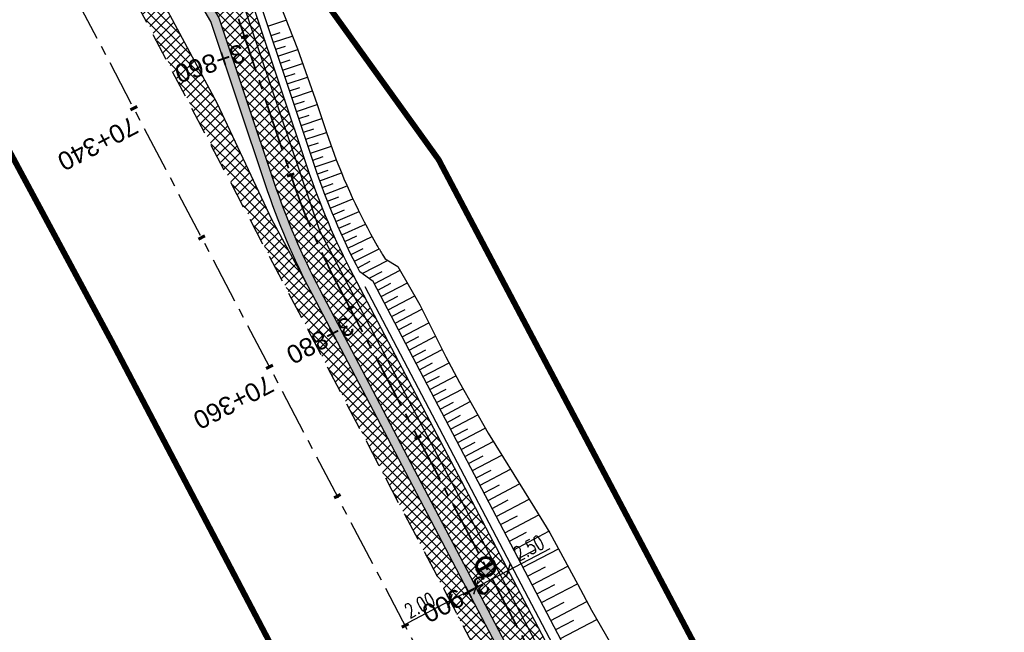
# Model space of a CAD drawing. Header units: metres. Extents: x 7529615 to 7533751, y 5721195 to 5727898.
# Tile 16 of 138: x 7531498 to 7531565, y 5724347 to 5724389. Entities that reach past the tile are written whole.
import ezdxf

# ---------------------------------------------------------------- set-up
doc = ezdxf.new("R2010")
doc.units = ezdxf.units.M
doc.header["$PDMODE"] = 1
doc.header["$PDSIZE"] = 0.3
for name, pattern in [('CENTER', [50.8, 31.75, -6.35, 6.35, -6.35]), ('CENTER2', [28.575, 19.05, -3.175, 3.175, -3.175]), ('HIDDEN', [9.525, 6.35, -3.175])]:
    doc.linetypes.add(name, pattern=pattern)
for name, color, linetype in [('C-DROGI-SYTUACJA-ETYKIETY', 7, 'Continuous'), ('D-hatch-pobocza', 131, 'Continuous'), ('D-pobocza', 60, 'Continuous'), ('D-skarpa', 2, 'Continuous'), ('D-skarpa-kreskowanie', 2, 'Continuous'), ('D-wymiary', 1, 'Continuous')]:
    doc.layers.add(name, color=color, linetype=linetype)
for name, color, linetype, lineweight in [('D-bariera-uliczna-typu-B-01', 1, 'FENCELINE1', 30), ('D-krawędzie', 3, 'Continuous', 30), ('D-obrzeża', 2, 'Continuous', 30), ('D-oś', 2, 'CENTER', 30), ('D-pas-drogowy', 7, 'HIDDEN', 50), ('Sieci-KD-proj', 4, 'KANDESZCZ_X2', 30)]:
    doc.layers.add(name, color=color, linetype=linetype, lineweight=lineweight)
doc.layers.add('D-hatch-ciag-pieszo-rowerowy', color=7, linetype='Continuous', lineweight=13, true_color=0xff9f80)
doc.layers.add('D-ścieki', color=7, linetype='Continuous', lineweight=30, true_color=0x0544ff)
doc.layers.add('poprzeczki', color=7, linetype='Continuous', true_color=0x0000c7)
doc.styles.add('DIMTEXT', font='simplex.shx', dxfattribs={"width": 0.7})
doc.styles.get("Standard").update_dxf_attribs({"font": 'arial.ttf'})
doc.linetypes.add('FENCELINE1', pattern='A,6.35,-2.54,[133,ltypeshp.shx,S=2.54,R=0,X=-2.54,Y=0],-2.54,25.4', length=36.83)
doc.linetypes.add('KANDESZCZ_X2', pattern='A,4.366477,-0.326302,["kd",DIMTEXT,S=1.28,R=0,X=0,Y=-0.405864],-2.036296,4.465198', length=11.194273)
doc.dimstyles.new('500', dxfattribs={"dimtxt": 1, "dimasz": 0.7, "dimexe": 0.2, "dimexo": 0.5, "dimgap": 0.2, "dimtad": 1, "dimrnd": 0.005, "dimzin": 0, "dimdsep": 46, "dimtxsty": 'DIMTEXT', "dimblk": 'ARCHTICK', "dimcen": 0, "dimclrd": 256, "dimclre": 256, "dimclrt": 2, "dimadec": 5, "dimazin": 0, "dimtfac": 1, "dimtofl": 0, "dimtmove": 0, "dimatfit": 3, "dimfxl": 1, "dimtolj": 1, "dimtzin": 0, "dimlwd": -1, "dimlwe": -1, "dimarcsym": 0})
pattern_1 = [(45, (0, 0), (-0.33675960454, 0.33675960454), []), (135, (0, 0), (-0.33675960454, -0.33675960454), [])]

# ---------------------------------------------------------------- blocks, each defined once
blk = doc.blocks.new('AeccTickLine')
at = {"color": 0, "linetype": 'ByBlock', "lineweight": -2}
blk.add_line((0, 1), (0, -1), dxfattribs=at)
blk = doc.blocks.new('_ArchTick')
at = {"color": 0, "linetype": 'ByBlock', "const_width": 0.15}
blk.add_lwpolyline([(-0.5, -0.5), (0.5, 0.5)], dxfattribs=at)
blk = doc.blocks.new('*D84')
at = {"layer": 'D-wymiary', "transparency": 16777216}
for p, q in [((7531528.869, 5724350.093), (7531527.098, 5724349.164)), ((7531526.866, 5724349.607), (7531527.005, 5724349.341)), ((7531529.102, 5724349.65), (7531528.962, 5724349.916)), ((7531527.098, 5724349.164), (7531524.234, 5724347.663))]:
    blk.add_line(p, q, dxfattribs=at)
at = {"layer": 'Defpoints', "color": 0, "transparency": 16777216}
for p in [(7531528.869, 5724350.093), (7531527.098, 5724349.164), (7531527.098, 5724349.164)]:
    blk.add_point(p, dxfattribs=at)
at = {"layer": 'D-wymiary', "transparency": 16777216, "xscale": 0.6999999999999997, "yscale": 0.6999999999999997, "zscale": 0.6999999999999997}
for p, rotation in [((7531528.869, 5724350.093), 27.6662556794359), ((7531527.098, 5724349.164), 207.6662556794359)]:
    blk.add_blockref('_ArchTick', p, dxfattribs=dict(at, rotation=rotation))
at = {"layer": 'D-wymiary', "color": 2, "transparency": 16777216, "insert": (7531525.031, 5724348.871), "char_height": 1, "attachment_point": 5, "rotation": 27.66626, "style": 'DIMTEXT'}
blk.add_mtext('\\A1;2.00', dxfattribs=at)
blk = doc.blocks.new('*D91')
at = {"layer": 'D-wymiary', "linetype": 'ByBlock', "transparency": 16777216}
for p, q in [((7531531.082, 5724351.253), (7531533.946, 5724352.754)), ((7531530.85, 5724351.696), (7531530.989, 5724351.43)), ((7531528.869, 5724350.093), (7531531.082, 5724351.253)), ((7531528.637, 5724350.536), (7531528.777, 5724350.27))]:
    blk.add_line(p, q, dxfattribs=at)
at = {"layer": 'Defpoints', "color": 0, "linetype": 'ByBlock', "transparency": 16777216}
for p in [(7531531.082, 5724351.253), (7531531.082, 5724351.253), (7531528.869, 5724350.093)]:
    blk.add_point(p, dxfattribs=at)
at = {"layer": 'D-wymiary', "linetype": 'ByBlock', "transparency": 16777216, "xscale": 0.6999999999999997, "yscale": 0.6999999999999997, "zscale": 0.6999999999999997}
for p, rotation in [((7531531.082, 5724351.253), 27.66625576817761), ((7531528.869, 5724350.093), 207.6662557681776)]:
    blk.add_blockref('_ArchTick', p, dxfattribs=dict(at, rotation=rotation))
at = {"layer": 'D-wymiary', "color": 2, "linetype": 'ByBlock', "transparency": 16777216, "insert": (7531532.499, 5724352.786), "char_height": 1, "attachment_point": 5, "rotation": 27.66626, "style": 'DIMTEXT'}
blk.add_mtext('\\A1;2.50', dxfattribs=at)
blk = doc.blocks.new('kilometraz')
at = {"linetype": 'ByBlock', "lineweight": -2}
blk.add_hatch(color=0, dxfattribs=at).paths.add_polyline_path([(0, -0.28125, 0.41421356), (0.28125, 0, 0.41421356), (0, 0.28125)])
at = {"color": 0, "linetype": 'ByBlock', "lineweight": -2}
blk.add_line((0, 0.28125), (0, -0.28125), dxfattribs=at)
blk.add_circle((0, 0), 0.28125, dxfattribs=at)

msp = doc.modelspace()

# ---------------------------------------------------------------- hatches: boundary and pattern name
at = {"layer": 'D-hatch-ciag-pieszo-rowerowy'}
h = msp.add_hatch(dxfattribs=at)
h.set_pattern_fill('ANSI37', color=256, scale=0.15, style=0)
h.set_pattern_definition(pattern_1)
h.paths.add_polyline_path([(7531507.672, 5724401.833), (7531507.602, 5724401.967), (7531506.465, 5724401.411, -0.026993), (7531508.586, 5724396.451), (7531511.248, 5724389.164), (7531511.283, 5724389.104), (7531511.984, 5724387.008), (7531513.2, 5724387.313), (7531510.812, 5724394.46, 0.040139)])
h.paths.add_polyline_path([(7531508.825, 5724402.325), (7531508.725, 5724402.516), (7531507.602, 5724401.967), (7531507.672, 5724401.833, -0.040139), (7531510.812, 5724394.46), (7531513.2, 5724387.313), (7531514.416, 5724387.618), (7531511.966, 5724394.951, 0.040139)])
h = msp.add_hatch(dxfattribs=at)
h.set_pattern_fill('ANSI37', color=256, scale=0.15, style=0)
h.set_pattern_definition(pattern_1)
edge = h.paths.add_edge_path()
edge.add_line((7531514.416, 5724387.618), (7531511.984, 5724387.008))
edge.add_line((7531511.984, 5724387.008), (7531515.043, 5724377.85))
edge.add_arc((7531562.467, 5724393.692), 50, 198.47212, 207.66626)
edge.add_line((7531518.183, 5724370.476), (7531533.762, 5724340.761))
edge.add_line((7531533.762, 5724340.761), (7531558.998, 5724292.587))
edge.add_line((7531558.998, 5724292.587), (7531560.262, 5724290.176))
edge.add_line((7531560.262, 5724290.176), (7531563.059, 5724290.221))
edge.add_line((7531563.059, 5724290.221), (7531559.089, 5724297.795))
edge.add_line((7531559.089, 5724297.795), (7531533.853, 5724345.969))
edge.add_line((7531533.853, 5724345.969), (7531520.494, 5724371.45))
edge.add_arc((7531564.777, 5724394.666), 50, 198.47212, 207.66626, ccw=False)
edge.add_line((7531517.353, 5724378.824), (7531514.416, 5724387.618))
at = {"layer": 'D-hatch-pobocza'}
h = msp.add_hatch(dxfattribs=at)
h.set_pattern_fill('ANSI37', color=256, scale=0.15, style=0)
h.set_pattern_definition(pattern_1)
h.paths.add_polyline_path([(7531488.16, 5724427.12), (7531481.151, 5724441.172), (7531479.925, 5724439.394), (7531491.8, 5724416.76), (7531516.435, 5724369.562), (7531517.652, 5724370.198), (7531514.91, 5724375.29), (7531511.16, 5724383.25), (7531499.95, 5724404.19)])
h = msp.add_hatch(dxfattribs=at)
h.set_pattern_fill('ANSI37', color=256, scale=0.15, style=0)
h.set_pattern_definition(pattern_1)
h.paths.add_polyline_path([(7531607.892, 5724199.075, -0.042427), (7531605.1, 5724203.443), (7531592.615, 5724227.198), (7531571.091, 5724268.227), (7531558.467, 5724292.309), (7531533.23, 5724340.483), (7531517.652, 5724370.198), (7531516.435, 5724369.562), (7531531.9, 5724339.933), (7531557.227, 5724291.659), (7531569.852, 5724267.577), (7531591.376, 5724226.548), (7531608.842, 5724193.313), (7531611.312, 5724194.609)])
at = {"layer": 'D-ścieki', "linetype": 'ByBlock', "true_color": 0x00cccc}
h = msp.add_hatch(color=132, dxfattribs=at)
edge = h.paths.add_edge_path()
edge.add_line((7531611.374, 5724194.527), (7531611.851, 5724194.892))
edge.add_line((7531611.851, 5724194.892), (7531608.368, 5724199.44))
edge.add_arc((7531632.187, 5724217.679), 30, 207.7246, 217.44239, ccw=False)
edge.add_line((7531605.631, 5724203.722), (7531593.147, 5724227.477))
edge.add_line((7531593.147, 5724227.477), (7531571.623, 5724268.506))
edge.add_line((7531571.623, 5724268.506), (7531558.998, 5724292.587))
edge.add_line((7531558.998, 5724292.587), (7531533.762, 5724340.761))
edge.add_line((7531533.762, 5724340.761), (7531518.183, 5724370.476))
edge.add_arc((7531562.467, 5724393.692), 50, 198.47212, 207.66626, ccw=False)
edge.add_line((7531515.043, 5724377.85), (7531511.283, 5724389.104))
edge.add_line((7531511.283, 5724389.104), (7531506.47, 5724397.337))
edge.add_line((7531506.47, 5724397.337), (7531505.952, 5724397.035))
edge.add_line((7531505.952, 5724397.035), (7531510.734, 5724388.855))
edge.add_line((7531510.734, 5724388.855), (7531514.474, 5724377.66))
edge.add_arc((7531562.467, 5724393.692), 50.6, 198.47212, 207.66626)
edge.add_line((7531517.652, 5724370.198), (7531533.23, 5724340.483))
edge.add_line((7531533.23, 5724340.483), (7531558.467, 5724292.309))
edge.add_line((7531558.467, 5724292.309), (7531571.091, 5724268.227))
edge.add_line((7531571.091, 5724268.227), (7531592.615, 5724227.198))
edge.add_line((7531592.615, 5724227.198), (7531605.1, 5724203.443))
edge.add_arc((7531632.187, 5724217.679), 30.6, 207.7246, 217.44239)
edge.add_line((7531607.892, 5724199.075), (7531611.374, 5724194.527))

# ---------------------------------------------------------------- linework, layer by layer
at = {"layer": 'D-bariera-uliczna-typu-B-01', "color": 160, "ltscale": 0.1, "true_color": 0x3d3dff, "flags": 128}
msp.add_lwpolyline([(7531615.097, 5724196.614), (7531608.507, 5724205.22, -0.042427), (7531606.031, 5724209.095), (7531593.546, 5724232.85), (7531572.023, 5724273.877), (7531559.399, 5724297.958), (7531534.163, 5724346.131), (7531521.292, 5724370.681)], format="xyb", dxfattribs=at)
at = {"layer": 'D-krawędzie', "linetype": 'HIDDEN', "ltscale": 0.3, "flags": 128}
msp.add_lwpolyline([(7530572.01, 5726166.06), (7530620.381, 5726072.761), (7530641.555, 5726032.008), (7530660.961, 5725995.07), (7530689.128, 5725941.54), (7530707.336, 5725907.032), (7530725.256, 5725873.093), (7530743.97, 5725837.654), (7530770.527, 5725787.119), (7530787.864, 5725754.267), (7530809.898, 5725712.542), (7530824.739, 5725684.389), (7530840.856, 5725653.693), (7530860.675, 5725616.154), (7530865.283, 5725607.394), (7530878.05, 5725583.08), (7530918.172, 5725507.178), (7530950.163, 5725446.305), (7530993.419, 5725364.265), (7531022.766, 5725308.719), (7531053.81, 5725249.872), (7531081.166, 5725197.875), (7531103.902, 5725154.541), (7531128.123, 5725108.448), (7531149.3, 5725068.25), (7531167.38, 5725033.767), (7531197.165, 5724976.988), (7531228.151, 5724918.034), (7531253.153, 5724870.491), (7531286.796, 5724806.654), (7531306.74, 5724768.665), (7531335.094, 5724714.652), (7531357.319, 5724672.439), (7531373.645, 5724641.454), (7531392.162, 5724605.999), (7531418.48, 5724555.853), (7531439.727, 5724515.582), (7531468.399, 5724461.077), (7531491.782, 5724416.528), (7531531.99, 5724339.833), (7531557.227, 5724291.659), (7531569.852, 5724267.577), (7531591.376, 5724226.548), (7531610.004, 5724191.103), (7531616.883, 5724177.999), (7531629.985, 5724153.025), (7531641.007, 5724132.022), (7531664.906, 5724087.617), (7531677.644, 5724064.786), (7531683.112, 5724054.988), (7531686.753, 5724048.18), (7531695.448, 5724031.697), (7531703.749, 5724015.917), (7531709.214, 5724005.514), (7531719.389, 5723986.147), (7531726.295, 5723973), (7531732.741, 5723960.736), (7531735.13, 5723956.19)], dxfattribs=at)
at = {"layer": 'D-obrzeża'}
msp.add_lwpolyline([(7531614.794, 5724196.436), (7531608.229, 5724205.007, -0.042427), (7531605.721, 5724208.932), (7531593.236, 5724232.687), (7531571.713, 5724273.715), (7531559.089, 5724297.795), (7531533.853, 5724345.969), (7531520.494, 5724371.45, -0.040139), (7531517.353, 5724378.824), (7531511.966, 5724394.951, 0.040139), (7531508.825, 5724402.325), (7531499.308, 5724420.478), (7531486.379, 5724445.112)], format="xyb", dxfattribs=at)
at = {"layer": 'D-oś', "linetype": 'CENTER2', "lineweight": 35, "ltscale": 0.2}
msp.add_lwpolyline([(7531474.816, 5724464.452), (7531498.201, 5724419.897), (7531507.672, 5724401.833), (7531507.672, 5724401.833), (7531507.672, 5724401.833, -0.040139), (7531510.812, 5724394.46), (7531516.196, 5724378.341, 0.040139), (7531519.337, 5724370.968), (7531605.616, 5724206.442, 0.042652), (7531608.366, 5724202.136), (7531614.257, 5724194.443, -0.042592), (7531617.003, 5724190.143)], format="xyb", dxfattribs=at)
at = {"layer": 'D-oś', "ltscale": 0.1}
msp.add_lwpolyline([(7531812.381, 5723798.617), (7531655.397, 5724097.9), (7531637.916, 5724130.379), (7531626.886, 5724151.399), (7531613.784, 5724176.372), (7531606.906, 5724189.475), (7531588.276, 5724224.922), (7531566.752, 5724265.952), (7531554.126, 5724290.035), (7531528.89, 5724338.207), (7531488.683, 5724414.901), (7531465.302, 5724459.448)], dxfattribs=at)
at = {"layer": 'D-pas-drogowy', "ltscale": 0.2, "flags": 128}
msp.add_lwpolyline([(7531633.019, 5724182.834, 0.4, 0.4, 0), (7531617.559, 5724211.608, 0.4, 0.4, 0), (7531566.784, 5724302.736, 0.4, 0.4, 0), (7531538.419, 5724356.47, 0.4, 0.4, 0), (7531526.32, 5724379.39, 0.4, 0.4, 0), (7531516.102, 5724393.607, 0.4, 0.4, 0.001485), (7531513.78, 5724396.838, 0.4, 0.4, 0), (7531501.87, 5724413.41, 0.4, 0.4, 0), (7531474.926, 5724464.508, 0.4, 0.4, 0), (7531446.2, 5724518.992, 0.4, 0.4, 0), (7531424.962, 5724559.262, 0.4, 0.4, 0), (7531398.444, 5724609.566, 0.4, 0.4, 0), (7531379.647, 5724645.216, 0.4, 0.4, 0), (7531365.23, 5724672.56, 0.4, 0.4, 0), (7531341.306, 5724717.915, 0.4, 0.4, 0), (7531312.9, 5724771.789, 0.4, 0.4, 0), (7531292.591, 5724810.307, 0.4, 0.4, 0), (7531259.392, 5724873.271, 0.4, 0.4, 0), (7531233.74, 5724921.923, 0.4, 0.4, 0), (7531203.073, 5724980.092, 0.4, 0.4, 0), (7531173.471, 5725036.225, 0.4, 0.4, 0), (7531168.27, 5725046.09, 0.4, 0.4, 0), (7531172.29, 5725062.58, 0.4, 0.4, 0), (7531166.31, 5725074.58, 0.4, 0.4, 0), (7531150.32, 5725079.6, 0.4, 0.4, 0), (7531141.5, 5725096.43, 0.4, 0.4, 0), (7531109.312, 5725157.814, 0.4, 0.4, 0), (7531086.641, 5725201.048, 0.4, 0.4, 0), (7531059.198, 5725253.384, 0.4, 0.4, 0), (7531028.207, 5725312.489, 0.4, 0.4, 0), (7530999.105, 5725367.99, 0.4, 0.4, 0), (7530956.248, 5725449.725, 0.4, 0.4, 0), (7530924.398, 5725510.464, 0.4, 0.4, 0), (7530897.51, 5725561.74, 0.4, 0.4, 0), (7530894.46, 5725566.14, 0.4, 0.4, 0), (7530892.16, 5725570.49, 0.4, 0.4, 0), (7530869.363, 5725613.307, 0.4, 0.4, 0), (7530861.694, 5725627.705, 0.4, 0.4, 0), (7530852.74, 5725644.52, 0.4, 0.4, 0), (7530831.51, 5725684.2, 0.4, 0.4, 0), (7530811.13, 5725722.52, 0.4, 0.4, 0), (7530792.348, 5725757.941, 0.4, 0.4, 0), (7530768.03, 5725803.8, 0.4, 0.4, 0), (7530748.769, 5725840.179, 0.4, 0.4, 0), (7530727.7, 5725879.97, 0.4, 0.4, 0), (7530712.098, 5725909.545, 0.4, 0.4, 0), (7530693.644, 5725944.645, 0.4, 0.4, 0), (7530665.702, 5725997.539, 0.4, 0.4, 0), (7530641.76, 5726042.88, 0.4, 0.4, 0), (7530616.5, 5726091.48, 0.4, 0.4, 0), (7530604.628, 5726114.32, 0.4, 0.4, -0.007763), (7530602.5, 5726118.43, 0.4, 0.4, 0), (7530603.992, 5726123.395, 0.4, 0.4, 0), (7530606.53, 5726131.84, 0.4, 0.4, 0), (7530603.27, 5726136.83, 0.4, 0.4, 0), (7530593.776, 5726151.369, 0.4, 0.4, 0), (7530590.203, 5726156.84, 0.4, 0.4, 0), (7530583.3, 5726167.41, 0.4, 0.4, 0), (7530580.578, 5726170.428, 0.4, 0.4, 0), (7530575.85, 5726175.67, 0.4, 0.4, 0), (7530569.01, 5726186.66, 0.4, 0.4, 0), (7530562.555, 5726199.189, 0.4, 0.4, 0), (7530555.67, 5726211.39, 0.4, 0.4, 0), (7530548.29, 5726224.23, 0.4, 0.4, 0), (7530540.58, 5726237.71, 0.4, 0.4, 0), (7530532.68, 5726252.65, 0.4, 0.4, 0), (7530524.06, 5726269.35, 0.4, 0.4, 0), (7530502.82, 5726309.91, 0.4, 0.4, 0), (7530488.83, 5726336.63, 0.4, 0.4, 0), (7530466.03, 5726380.16, 0.4, 0.4, 0), (7530438.47, 5726432.77, 0.4, 0.4, 0), (7530424.53, 5726459.09, 0.4, 0.4, 0), (7530401.63, 5726502.97, 0.4, 0.4, 0), (7530383.38, 5726538.06, 0.4, 0.4, 0), (7530353.97, 5726593.52, 0.4, 0.4, 0), (7530338.47, 5726622.74, 0.4, 0.4, 0), (7530322.01, 5726653.88, 0.4, 0.4, 0), (7530297.54, 5726700.33, 0.4, 0.4, 0), (7530287.38, 5726719.6, 0.4, 0.4, 0), (7530285.95, 5726722.316, 0.4, 0.4, 0), (7530280.26, 5726733.12, 0.4, 0.4, 0), (7530266.73, 5726758.74, 0.4, 0.4, 0), (7530260.42, 5726770.47, 0.4, 0.4, 0), (7530253.25, 5726783.82, 0.4, 0.4, 0), (7530244.95, 5726799.33, 0.4, 0.4, 0), (7530239.39, 5726808.49, 0.4, 0.4, 0), (7530238.29, 5726807.9, 0.4, 0.4, 0), (7530218.11, 5726850.67, 0.4, 0.4, 0), (7530175.907, 5726928.168, 0.4, 0.4, 0), (7530096.68, 5727076.15, 0.4, 0.4, 0), (7530094.68, 5727079.89, 0.4, 0.4, 0), (7530064.597, 5727135.523, 0.4, 0.4, 0), (7530046.731, 5727168.892, 0.4, 0.4, 0), (7530025.803, 5727208.461, 0.4, 0.4, 0), (7530012.847, 5727232.979, 0.4, 0.4, 0), (7529994.15, 5727268.45, 0.4, 0.4, 0), (7529981.671, 5727291.93, 0.4, 0.4, 0), (7529949.89, 5727351.73, 0.4, 0.4, 0), (7529924.75, 5727399.03, 0.4, 0.4, 0), (7529915.516, 5727417.1, 0.4, 0.4, 0), (7529885.83, 5727475.19, 0.4, 0.4, 0), (7529862.56, 5727519.97, 0.4, 0.4, 0), (7529852.985, 5727538.191, 0.4, 0.4, 0), (7529836.513, 5727569.511, 0.4, 0.4, 0), (7529815.369, 5727609.141, 0.4, 0.4, 0), (7529792.795, 5727651.247, 0.4, 0.4, 0), (7529774.199, 5727685.858, 0.4, 0.4, 0), (7529746.966, 5727736.059, 0.4, 0.4, 0), (7529733.92, 5727757.62, 0.4, 0.4, 0), (7529708.607, 5727806.389, 0.4, 0.4, 0), (7529688.492, 5727796.345, 0.4, 0.4, 0), (7529723.55, 5727729.88, 0.4, 0.4, 0), (7529725.42, 5727730.2, 0.4, 0.4, 0), (7529735.38, 5727711.28, 0.4, 0.4, 0), (7529739.21, 5727707.77, 0.4, 0.4, 0), (7529753.31, 5727681.13, 0.4, 0.4, 0), (7529755.178, 5727682.114, 0.4, 0.4, 0), (7529792.102, 5727611.923, 0.4, 0.4, 0), (7529811.741, 5727574.662, 0.4, 0.4, 0), (7529835.194, 5727530.193, 0.4, 0.4, 0), (7529857.56, 5727487.787, 0.4, 0.4, 0), (7529875.155, 5727454.426, 0.4, 0.4, 0), (7529890.63, 5727425.131, 0.4, 0.4, 0), (7529900.671, 5727406.159, 0.4, 0.4, 0), (7529953.284, 5727306.747, 0.4, 0.4, 0), (7529983.208, 5727250.207, 0.4, 0.4, 0), (7530015.379, 5727189.42, 0.4, 0.4, 0), (7530062.319, 5727099.625, 0.4, 0.4, 0), (7530100.06, 5727027.16, 0.4, 0.4, 0), (7530105.06, 5727018.32, 0.4, 0.4, 0), (7530143.175, 5726945.066, 0.4, 0.4, 0), (7530170.547, 5726892.961, 0.4, 0.4, 0), (7530195.92, 5726850.75, 0.4, 0.4, 0), (7530194.71, 5726849.15, 0.4, 0.4, 0), (7530197.22, 5726845.06, 0.4, 0.4, 0), (7530254.03, 5726738.21, 0.4, 0.4, 0), (7530261.371, 5726724.163, 0.4, 0.4, 0), (7530281.54, 5726685.57, 0.4, 0.4, 0), (7530289.214, 5726671.967, 0.4, 0.4, 0), (7530300.51, 5726651.778, 0.4, 0.4, 0), (7530303.939, 5726645.168, 0.4, 0.4, 0), (7530334.708, 5726583.665, 0.4, 0.4, 0), (7530397.759, 5726458.5, 0.4, 0.4, 0), (7530450.41, 5726357.28, 0.4, 0.4, 0), (7530482.4, 5726303.41, 0.4, 0.4, 0), (7530483.688, 5726301.003, 0.4, 0.4, 0), (7530491.35, 5726283.94, 0.4, 0.4, 0), (7530512.67, 5726243.78, 0.4, 0.4, 0), (7530529.43, 5726209.46, 0.4, 0.4, 0), (7530571.29, 5726130.56, 0.4, 0.4, 0), (7530581.28, 5726107.21, 0.4, 0.4, 0), (7530591.16, 5726088.44, 0.4, 0.4, 0), (7530597.42, 5726080.68, 0.4, 0.4, 0), (7530607.21, 5726063.51, 0.4, 0.4, 0), (7530610.82, 5726061.93, 0.4, 0.4, 0), (7530634.935, 5726016.147, 0.4, 0.4, 0), (7530642.914, 5726001.078, 0.4, 0.4, 0), (7530695.12, 5725902.09, 0.4, 0.4, 0), (7530708.718, 5725876.303, 0.4, 0.4, 0), (7530755.54, 5725787.51, 0.4, 0.4, 0), (7530802.56, 5725694.925, 0.4, 0.4, 0), (7530840.085, 5725624.059, 0.4, 0.4, 0), (7530865.243, 5725577.494, 0.4, 0.4, 0), (7530914.557, 5725484.684, 0.4, 0.4, 0), (7530964.182, 5725390.836, 0.4, 0.4, 0), (7531008.007, 5725307.954, 0.4, 0.4, 0), (7531059.253, 5725211.041, 0.4, 0.4, 0), (7531127.66, 5725081.67, 0.4, 0.4, 0), (7531345.12, 5724669.94, 0.4, 0.4, 0), (7531388.464, 5724586.93, 0.4, 0.4, 0), (7531412.35, 5724541.183, 0.4, 0.4, 0), (7531482.09, 5724407.62, 0.4, 0.4, 0), (7531504.02, 5724366.79, 0.4, 0.4, 0), (7531519.374, 5724337.52, 0.4, 0.4, 0), (7531563.749, 5724252.932, 0.4, 0.4, 0), (7531602.175, 5724179.681, 0.4, 0.4, 0), (7531619.177, 5724147.204, 0.4, 0.4, 0), (7531625.038, 5724135.635, 0.4, 0.4, 0), (7531656.796, 5724073.316, 0.4, 0.4, 0), (7531675.12, 5724037.36, 0.4, 0.4, 0), (7531682.71, 5724022.92, 0.4, 0.4, 0), (7531705.565, 5723979.811, 0.4, 0.4, 0), (7531736.606, 5723921.262, 0.4, 0.4, 0), (7531750.46, 5723895.13, 0.4, 0.4, 0), (7531740.77, 5723886.56, 0.4, 0.4, 0), (7531732.86, 5723885, 0.4, 0.4, 0), (7531722.18, 5723887.77, 0.4, 0.4, 0), (7531729.87, 5723862.17, 0.4, 0.4, 0), (7531742.92, 5723861.93, 0.4, 0.4, 0), (7531763.71, 5723859.52, 0.4, 0.4, 0), (7531768.42, 5723854.12, 0.4, 0.4, 0), (7531787.42, 5723817.97, 0.4, 0.4, 0), (7531795.57, 5723809.82, 0.4, 0.4, 0), (7531816.347, 5723819.85, 0.4, 0.4, 0), (7531816.347, 5723819.85, 0.4, 0.4, 0), (7531805.06, 5723843.23, 0.4, 0.4, 0), (7531803.61, 5723886.23, 0.4, 0.4, 0), (7531803.61, 5723886.23, 0.4, 0.4, 0), (7531780.08, 5723929.25, 0.4, 0.4, 0), (7531758.69, 5723936.76, 0.4, 0.4, 0), (7531749.359, 5723946.412, 0.4, 0.4, 0), (7531742.71, 5723953.29, 0.4, 0.4, 0), (7531735.177, 5723967.878, 0.4, 0.4, 0), (7531722.37, 5723992.68, 0.4, 0.4, 0), (7531705.042, 5724030.886, 0.4, 0.4, 0), (7531699.47, 5724043.17, 0.4, 0.4, 0), (7531692.69, 5724058.11, 0.4, 0.4, 0), (7531679.672, 5724084.017, 0.4, 0.4, 0), (7531674.55, 5724094.21, 0.4, 0.4, 0), (7531666.633, 5724114.003, 0.4, 0.4, 0), (7531649, 5724153.82, 0.4, 0.4, 0), (7531641.49, 5724149.34, 0.4, 0.4, 0), (7531626.04, 5724179.34, 0.4, 0.4, 0), (7531633.03, 5724182.84, 0, 0, 0)], format="xyseb", dxfattribs=at)
at = {"layer": 'D-pobocza'}
for points in [[(7531520.919, 5724371.716, -0.039945), (7531517.828, 5724378.982), (7531512.427, 5724395.148, 0.040139), (7531509.287, 5724402.521), (7531499.751, 5724420.71), (7531486.841, 5724445.307)], [(7531615.639, 5724196.975), (7531609.023, 5724205.615, -0.042427), (7531606.606, 5724209.398), (7531594.121, 5724233.152), (7531572.599, 5724274.179), (7531559.975, 5724298.259), (7531534.738, 5724346.433), (7531521.841, 5724371.034), (7531520.919, 5724371.716)]]:
    msp.add_lwpolyline(points, format="xyb", dxfattribs=at)
msp.add_lwpolyline([(7531517.652, 5724370.198), (7531514.91, 5724375.29), (7531511.16, 5724383.25), (7531499.95, 5724404.19), (7531488.16, 5724427.12), (7531481.151, 5724441.172)], dxfattribs=at)
at = {"layer": 'D-skarpa', "linetype": 'Continuous'}
msp.add_lwpolyline([(7531515.519, 5724389.886), (7531516.657, 5724386.986), (7531517.345, 5724385.044), (7531518.006, 5724383.156), (7531518.64, 5724381.259), (7531519.313, 5724379.381), (7531519.486, 5724378.941), (7531519.661, 5724378.508), (7531519.841, 5724378.077), (7531520.026, 5724377.648), (7531520.214, 5724377.221), (7531520.407, 5724376.797), (7531520.606, 5724376.375), (7531520.81, 5724375.956), (7531521.018, 5724375.539), (7531521.23, 5724375.124), (7531521.447, 5724374.712), (7531521.667, 5724374.303), (7531521.892, 5724373.896), (7531522.121, 5724373.492, 0.004157), (7531522.499, 5724372.844, 0.004157)], format="xyb", dxfattribs=at)
msp.add_lwpolyline([(7531522.499, 5724372.844), (7531522.649, 5724372.603), (7531523.537, 5724372.079), (7531525.028, 5724369.456), (7531526.824, 5724365.875), (7531527.755, 5724364.119), (7531529.713, 5724360.648), (7531530.763, 5724358.953), (7531532.886, 5724355.548), (7531533.939, 5724353.824), (7531535.841, 5724350.29), (7531536.79, 5724348.537), (7531539.777, 5724343.339), (7531540.795, 5724341.619), (7531543.864, 5724336.453), (7531544.886, 5724334.732), (7531546.821, 5724331.477), (7531547.977, 5724329.569), (7531548.94, 5724327.797), (7531549.861, 5724326.027), (7531550.841, 5724324.299), (7531551.864, 5724322.586), (7531552.904, 5724320.878), (7531554.822, 5724317.789)], dxfattribs=at)
at = {"layer": 'D-skarpa-kreskowanie', "linetype": 'Continuous'}
for p, q in [((7531514.636, 5724388.537, 109.696), (7531515.855, 5724388.944, 108.839)), ((7531514.848, 5724387.9, 109.715), (7531515.476, 5724388.11, 109.273)), ((7531515.007, 5724387.426, 109.729), (7531516.296, 5724387.857, 108.823)), ((7531515.165, 5724386.952, 109.743), (7531515.827, 5724387.173, 109.278)), ((7531515.324, 5724386.477, 109.758), (7531516.678, 5724386.93, 108.806)), ((7531515.482, 5724386.003, 109.772), (7531516.163, 5724386.231, 109.293)), ((7531515.641, 5724385.529, 109.786), (7531517.011, 5724385.987, 108.823)), ((7531515.799, 5724385.055, 109.8), (7531516.489, 5724385.285, 109.316)), ((7531515.957, 5724384.58, 109.815), (7531517.345, 5724385.044, 108.839)), ((7531516.116, 5724384.106, 109.829), (7531516.813, 5724384.339, 109.339)), ((7531516.274, 5724383.632, 109.843), (7531517.676, 5724384.1, 108.858)), ((7531516.433, 5724383.158, 109.857), (7531517.137, 5724383.393, 109.362)), ((7531516.591, 5724382.683, 109.872), (7531518.006, 5724383.156, 108.877)), ((7531516.749, 5724382.209, 109.886), (7531517.457, 5724382.446, 109.389)), ((7531516.908, 5724381.735, 109.9), (7531518.323, 5724382.208, 108.906)), ((7531517.066, 5724381.261, 109.915), (7531517.774, 5724381.497, 109.417)), ((7531517.225, 5724380.786, 109.929), (7531518.64, 5724381.259, 108.934)), ((7531517.383, 5724380.312, 109.943), (7531518.096, 5724380.55, 109.442)), ((7531517.542, 5724379.838, 109.957), (7531518.977, 5724380.318, 108.948)), ((7531517.7, 5724379.364, 109.972), (7531518.423, 5724379.605, 109.463)), ((7531517.858, 5724378.889, 109.986), (7531519.315, 5724379.376, 108.962)), ((7531518.019, 5724378.416, 110.001), (7531518.756, 5724378.671, 109.481)), ((7531518.185, 5724377.944, 110.016), (7531519.675, 5724378.477, 108.961)), ((7531518.356, 5724377.475, 110.03), (7531519.109, 5724377.752, 109.495)), ((7531518.532, 5724377.006, 110.045), (7531520.053, 5724377.586, 108.96)), ((7531518.712, 5724376.54, 110.06), (7531519.481, 5724376.842, 109.509)), ((7531518.898, 5724376.076, 110.075), (7531520.451, 5724376.705, 108.958)), ((7531519.088, 5724375.613, 110.089), (7531519.873, 5724375.941, 109.522)), ((7531519.283, 5724375.153, 110.104), (7531520.87, 5724375.834, 108.952)), ((7531519.482, 5724374.694, 110.119), (7531520.285, 5724375.049, 109.534)), ((7531519.686, 5724374.238, 110.134), (7531521.309, 5724374.975, 108.946)), ((7531519.896, 5724373.784, 110.149), (7531520.715, 5724374.166, 109.546)), ((7531520.109, 5724373.332, 110.163), (7531521.765, 5724374.125, 108.939)), ((7531520.328, 5724372.882, 110.178), (7531521.164, 5724373.294, 109.557)), ((7531520.551, 5724372.435, 110.193), (7531522.239, 5724373.287, 108.932)), ((7531520.778, 5724371.989, 110.208), (7531521.631, 5724372.431, 109.568)), ((7531521.093, 5724371.587), (7531522.817, 5724372.491, -1.298)), ((7531521.571, 5724371.276), (7531522.445, 5724371.734, -0.658)), ((7531521.915, 5724370.892), (7531523.688, 5724371.821, -1.334)), ((7531522.38, 5724370.006), (7531524.193, 5724370.956, -1.365)), ((7531522.148, 5724370.449, 0.014), (7531523.046, 5724370.92, -0.662)), ((7531522.618, 5724369.552, 0.015), (7531523.53, 5724370.031, -0.672)), ((7531522.855, 5724369.099, 0.029), (7531524.69, 5724370.061, -1.352)), ((7531523.096, 5724368.641, 0.044), (7531524.019, 5724369.125, -0.651)), ((7531523.336, 5724368.182, 0.059), (7531525.18, 5724369.149, -1.329)), ((7531523.578, 5724367.721, 0.074), (7531524.496, 5724368.202, -0.617)), ((7531523.82, 5724367.26, 0.089), (7531525.647, 5724368.218, -1.287)), ((7531524.059, 5724366.803, 0.103), (7531524.969, 5724367.28, -0.581)), ((7531524.299, 5724366.346, 0.118), (7531526.109, 5724367.296, -1.245)), ((7531524.536, 5724365.894, 0.133), (7531525.437, 5724366.366, -0.546)), ((7531524.774, 5724365.441, 0.147), (7531526.567, 5724366.382, -1.203)), ((7531525.009, 5724364.993, 0.162), (7531525.902, 5724365.461, -0.511)), ((7531525.244, 5724364.544, 0.176), (7531527.031, 5724365.481, -1.169)), ((7531525.478, 5724364.098, 0.19), (7531526.373, 5724364.567, -0.483)), ((7531525.712, 5724363.651, -0.014), (7531527.503, 5724364.59, -1.363)), ((7531525.946, 5724363.203), (7531526.843, 5724363.673, -0.675)), ((7531526.181, 5724362.755, 0.014), (7531527.987, 5724363.702, -1.345)), ((7531526.418, 5724362.304, 0.029), (7531527.328, 5724362.781, -0.656)), ((7531526.655, 5724361.852, 0.044), (7531528.488, 5724362.814, -1.337)), ((7531526.895, 5724361.394, 0.058), (7531527.819, 5724361.878, -0.637)), ((7531527.136, 5724360.935, 0.073), (7531528.997, 5724361.912, -1.328)), ((7531527.38, 5724360.47, 0.088), (7531528.317, 5724360.962, -0.618)), ((7531527.624, 5724360.005, 0.103), (7531529.513, 5724360.996, -1.32)), ((7531527.871, 5724359.532, 0.118), (7531528.825, 5724360.033, -0.6)), ((7531528.119, 5724359.06, 0.134), (7531530.061, 5724360.078, -1.328)), ((7531528.374, 5724358.574, 0.149), (7531529.362, 5724359.093, -0.595)), ((7531528.628, 5724358.088), (7531530.64, 5724359.144, -1.515)), ((7531529.155, 5724357.083, 0.032), (7531531.242, 5724358.177, -1.538)), ((7531528.891, 5724357.586, 0.016), (7531529.916, 5724358.123, -0.755)), ((7531529.429, 5724356.561, 0.049), (7531530.491, 5724357.118, -0.751)), ((7531529.702, 5724356.039, 0.066), (7531531.867, 5724357.174, -1.563)), ((7531530.27, 5724354.957, 0.101), (7531532.515, 5724356.135, -1.589)), ((7531529.986, 5724355.498, 0.083), (7531531.088, 5724356.076, -0.746)), ((7531530.564, 5724354.396, 0.119), (7531531.708, 5724354.996, -0.742)), ((7531530.858, 5724353.835, 0.137), (7531533.183, 5724355.054, -1.613)), ((7531531.163, 5724353.254, 0.156), (7531532.344, 5724353.873, -0.733)), ((7531531.468, 5724352.673, 0.175), (7531533.868, 5724353.931, -1.632)), ((7531531.783, 5724352.073, 0.194), (7531532.989, 5724352.705, -0.715)), ((7531532.096, 5724351.472), (7531534.516, 5724352.741, -1.822)), ((7531532.414, 5724350.867, 0.02), (7531533.627, 5724351.503, -0.894)), ((7531532.731, 5724350.262, 0.039), (7531535.164, 5724351.538, -1.793)), ((7531533.05, 5724349.654, 0.059), (7531534.27, 5724350.294, -0.86)), ((7531533.369, 5724349.046, 0.078), (7531535.815, 5724350.328, -1.763)), ((7531533.69, 5724348.434, 0.098), (7531534.917, 5724349.078, -0.826)), ((7531534.01, 5724347.823, 0.118), (7531536.473, 5724349.114, -1.736)), ((7531534.333, 5724347.207, 0.137), (7531535.569, 5724347.855, -0.793)), ((7531534.656, 5724346.591, 0.157), (7531537.151, 5724347.9, -1.721))]:
    msp.add_line(p, q, dxfattribs=at)
at = {"layer": 'D-ścieki'}
msp.add_lwpolyline([(7531611.374, 5724194.527), (7531607.892, 5724199.075, -0.042427), (7531605.1, 5724203.443), (7531592.615, 5724227.198), (7531571.091, 5724268.227), (7531558.467, 5724292.309), (7531533.23, 5724340.483), (7531517.652, 5724370.198, -0.040139), (7531514.474, 5724377.66), (7531510.734, 5724388.855), (7531505.952, 5724397.035), (7531506.47, 5724397.337), (7531511.283, 5724389.104), (7531515.043, 5724377.85, 0.040139), (7531518.183, 5724370.476), (7531533.762, 5724340.761), (7531558.998, 5724292.587), (7531571.623, 5724268.506), (7531593.147, 5724227.477), (7531605.631, 5724203.722, 0.042427), (7531608.368, 5724199.44), (7531611.851, 5724194.892)], format="xyb", close=True, dxfattribs=at)
at = {"layer": 'Sieci-KD-proj', "ltscale": 0.7, "flags": 128}
msp.add_lwpolyline([(7531506.529, 5724396.606), (7531510.681, 5724396.768), (7531518.174, 5724374.538), (7531526.013, 5724359.556), (7531537.352, 5724337.955), (7531552.219, 5724309.652), (7531564.45, 5724286.205), (7531574.31, 5724267.35), (7531591.209, 5724235.135), (7531606.389, 5724206.139), (7531610.933, 5724198.783), (7531616.745, 5724187.707, -0.198912), (7531616.766, 5724187.478), (7531616.644, 5724187.087, 0.198912), (7531616.665, 5724186.859), (7531627.418, 5724166.365), (7531638.172, 5724145.872, 0.198912), (7531638.348, 5724145.725), (7531638.738, 5724145.603, -0.198912), (7531638.915, 5724145.456), (7531644.767, 5724134.303), (7531648.019, 5724127.048), (7531660.61, 5724103.647), (7531676.602, 5724074.256), (7531694.712, 5724041.321), (7531705.945, 5724019.854), (7531727.553, 5723978.741), (7531737.714, 5723957.28), (7531739.251, 5723963.844)], format="xyb", dxfattribs=at)

# ---------------------------------------------------------------- block references
at = {"layer": 'C-DROGI-SYTUACJA-ETYKIETY', "color": 2, "linetype": 'Continuous', "lineweight": 60, "xscale": 0.25, "yscale": 0.25, "zscale": 0.25, "rotation": 297.6662554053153}
for p in [(7531505.456, 5724382.907), (7531510.1, 5724374.05), (7531514.743, 5724365.193), (7531519.386, 5724356.337), (7531524.029, 5724347.48)]:
    msp.add_blockref('AeccTickLine', p, dxfattribs=at)
at = {"layer": 'poprzeczki', "color": 2, "linetype": 'Continuous', "lineweight": 60}
for p, xscale, yscale, zscale, rotation in [((7531513.03, 5724387.82), 0.25, 0.25, 0.25, 288.4721210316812), ((7531516.199, 5724378.335), 0.2499999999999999, 0.2499999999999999, 0.2499999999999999, 288.4798314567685), ((7531520.258, 5724369.211), 0.25, 0.25, 0.25, 297.6730978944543), ((7531524.902, 5724360.355), 0.25, 0.25, 0.25, 297.6730978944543)]:
    msp.add_blockref('AeccTickLine', p, dxfattribs=dict(at, xscale=xscale, yscale=yscale, zscale=zscale, rotation=rotation))
at = {"layer": 'poprzeczki', "color": 10, "linetype": 'Continuous', "lineweight": 60, "xscale": 2.249999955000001, "yscale": 2.249999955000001, "zscale": 2.249999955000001, "rotation": 297.6730978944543}
msp.add_blockref('kilometraz', (7531529.547, 5724351.499), dxfattribs=at)

# ---------------------------------------------------------------- texts
at = {"layer": 'C-DROGI-SYTUACJA-ETYKIETY', "color": 2}
for s, rotation, p in [('3+860', 198.47212, (7531512.793, 5724387.345)), ('70+340', 207.66626, (7531505.298, 5724382.4)), ('3+880', 207.6731, (7531520.1, 5724368.705)), ('70+360', 207.66626, (7531514.585, 5724364.687)), ('3+900', 207.6731, (7531529.389, 5724350.993))]:
    msp.add_text(s, height=1.25, rotation=rotation, dxfattribs=at).set_placement(p)

# ---------------------------------------------------------------- dimensions: what is measured, and where the dimension line sits
at = {"layer": 'D-wymiary', "linetype": 'ByBlock'}
dim = msp.add_aligned_dim(p1=(7531528.869, 5724350.093), p2=(7531531.082, 5724351.253), distance=0, dimstyle='500', dxfattribs=at)
dim.commit()
dim.dimension.update_dxf_attribs({"geometry": '*D91', "text_midpoint": (7531532.499, 5724352.786)})
at = {"layer": 'D-wymiary'}
dim = msp.add_aligned_dim(p1=(7531528.869, 5724350.093), p2=(7531527.098, 5724349.164), distance=0, dimstyle='500', dxfattribs=at)
dim.commit()
dim.dimension.update_dxf_attribs({"geometry": '*D84', "text_midpoint": (7531525.031, 5724348.871)})

doc.saveas('drawing.dxf')
